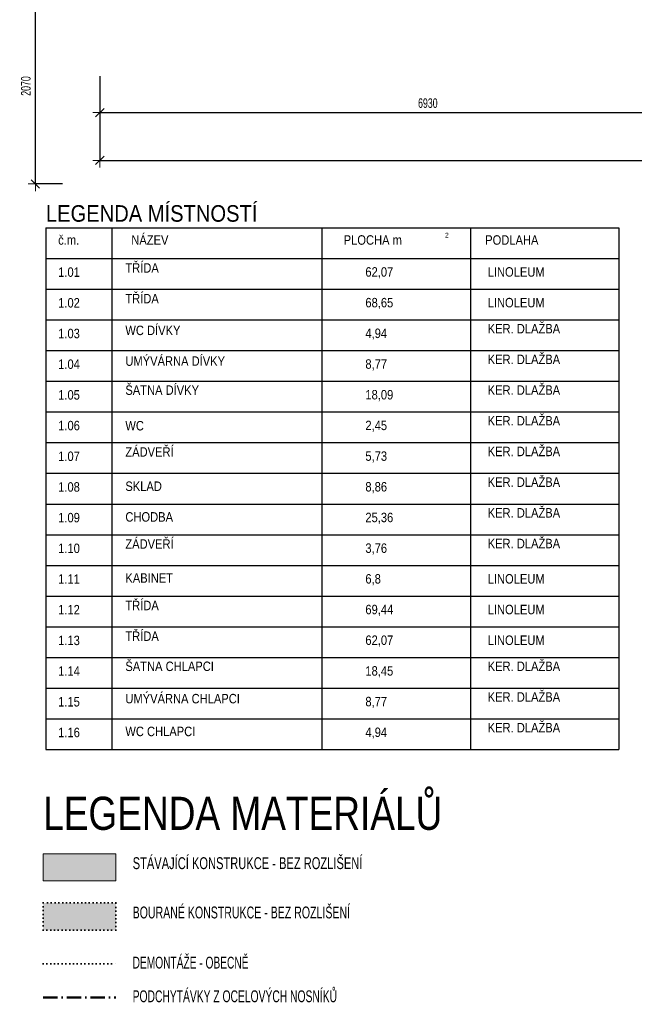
# Model space of a CAD drawing. Header units: millimetres. Extents: x -19215 to 25158, y -68454 to -42345.
# Tile 1 of 23: x -18785 to -12293, y -68328 to -57933. Entities that reach past the tile are written whole.
import ezdxf

# ---------------------------------------------------------------- set-up
doc = ezdxf.new("R2010")
doc.units = ezdxf.units.MM
doc.header["$PDMODE"] = 65
doc.linetypes.add('Cerchovana_1', pattern=[250, 150, -50, 0, -50])
doc.linetypes.add('Teckovana 0.5x_2', pattern=[40, 0, -40])
for name, color, linetype, lineweight in [('XR$1$1.NP - STÁVAJÍCÍ_1', 7, 'Continuous', 25), ('XR$2$1.NP - KOTY_1', 7, 'Continuous', 25), ('XR$3$BOURÁNÍ_1', 7, 'Continuous', 25)]:
    doc.layers.add(name, color=color, linetype=linetype, lineweight=lineweight)
doc.styles.add('ARIAL', font='ARIAL.TTF')
doc.styles.add('ARIALNARROW', font='ARIALN.TTF')
doc.dimstyles.new('DIMSTYLE_3', dxfattribs={"dimtxt": 100, "dimasz": 150, "dimexe": 0, "dimexo": 0, "dimgap": 50, "dimtad": 2, "dimdec": 0, "dimrnd": 5, "dimdsep": 46, "dimtxsty": 'ARIALNARROW', "dimblk1": 'ALL_ML_STRICH', "dimblk2": 'ALL_ML_STRICH', "dimsah": 1, "dimcen": 0, "dimclrd": 96, "dimclre": 96, "dimclrt": 96, "dimadec": 0, "dimazin": 0, "dimtfac": 1, "dimtdec": 0, "dimtix": 1, "dimtmove": 2, "dimatfit": 3, "dimfxl": 0, "dimtzin": 0, "dimlwd": 0, "dimlwe": 13, "dimarcsym": 0})

# ---------------------------------------------------------------- blocks, each defined once
blk = doc.blocks.new('ALL_ML_STRICH')
at = {"color": 0, "linetype": 'ByBlock', "lineweight": -2}
for p, q in [((-1, 0), (0.5, 0)), ((-0.3, -0.3), (0.3, 0.3)), ((0, -0.5), (0, 0.5))]:
    blk.add_line(p, q, dxfattribs=at)
blk = doc.blocks.new('*D17')
at = {"layer": 'DEFPOINTS', "color": 96, "linetype": 'Continuous', "lineweight": 13}
for p in [(-17938, -58430), (-11008, -58430), (-17938, -58914)]:
    blk.add_point(p, dxfattribs=at)
at = {"layer": 'XR$1$1.NP - STÁVAJÍCÍ_1', "color": 96, "linetype": 'Continuous', "lineweight": -2}
for p, q in [((-17938, -58530), (-17938, -58914)), ((-11008, -58530), (-11008, -58914)), ((-17938, -58914), (-11008, -58914))]:
    blk.add_line(p, q, dxfattribs=at)
at = {"layer": 'XR$1$1.NP - STÁVAJÍCÍ_1', "color": 96, "linetype": 'Continuous', "lineweight": 13, "xscale": 150, "yscale": 150, "zscale": 150, "rotation": 180}
blk.add_blockref('ALL_ML_STRICH', (-17938, -58914), dxfattribs=at)
at = {"layer": 'XR$1$1.NP - STÁVAJÍCÍ_1', "color": 96, "linetype": 'Continuous', "lineweight": 13, "xscale": 150, "yscale": 150, "zscale": 150}
blk.add_blockref('ALL_ML_STRICH', (-11008, -58914), dxfattribs=at)
at = {"layer": 'XR$1$1.NP - STÁVAJÍCÍ_1', "color": 96, "linetype": 'Continuous', "lineweight": 13, "insert": (-14474, -58814), "char_height": 100, "width": 324.57, "attachment_point": 5, "style": 'ARIALNARROW'}
blk.add_mtext('\\W0.81;\\A1;{6930}', dxfattribs=at)
blk = doc.blocks.new('*D18')
at = {"layer": 'DEFPOINTS', "color": 96, "linetype": 'Continuous', "lineweight": 13}
for p in [(-17938, -58430), (-17938, -59418), (-1228, -64073)]:
    blk.add_point(p, dxfattribs=at)
at = {"layer": 'XR$1$1.NP - STÁVAJÍCÍ_1', "color": 96, "linetype": 'Continuous', "lineweight": -2}
for p, q in [((-1228, -58710), (-1228, -59418)), ((-17938, -58914), (-17938, -59418)), ((-17938, -59418), (-1228, -59418))]:
    blk.add_line(p, q, dxfattribs=at)
at = {"layer": 'XR$1$1.NP - STÁVAJÍCÍ_1', "color": 96, "linetype": 'Continuous', "lineweight": 13, "xscale": 150, "yscale": 150, "zscale": 150, "rotation": 180}
blk.add_blockref('ALL_ML_STRICH', (-17938, -59418), dxfattribs=at)
at = {"layer": 'XR$1$1.NP - STÁVAJÍCÍ_1', "color": 96, "linetype": 'Continuous', "lineweight": 13, "xscale": 150, "yscale": 150, "zscale": 150}
blk.add_blockref('ALL_ML_STRICH', (-1228, -59418), dxfattribs=at)
at = {"layer": 'XR$1$1.NP - STÁVAJÍCÍ_1', "color": 96, "linetype": 'Continuous', "lineweight": 13, "insert": (-9588, -59318), "char_height": 100, "width": 405.71, "attachment_point": 5, "style": 'ARIALNARROW'}
blk.add_mtext('\\W0.81;\\A1;{16710}', dxfattribs=at)
blk = doc.blocks.new('*D227')
at = {"layer": 'DEFPOINTS', "color": 96, "linetype": 'Continuous', "lineweight": 13}
for p in [(-18232, -57597), (-18619, -59667), (-18232, -59667)]:
    blk.add_point(p, dxfattribs=at)
at = {"layer": 'XR$2$1.NP - KOTY_1', "color": 96, "linetype": 'Continuous', "lineweight": -2}
for p, q in [((-18332, -57597), (-18619, -57597)), ((-18619, -59667), (-18619, -57597)), ((-18332, -59667), (-18619, -59667))]:
    blk.add_line(p, q, dxfattribs=at)
at = {"layer": 'XR$2$1.NP - KOTY_1', "color": 96, "linetype": 'Continuous', "lineweight": 13, "xscale": 150, "yscale": 150, "zscale": 150}
for p, rotation in [((-18619, -57597), 90), ((-18619, -59667), 270)]:
    blk.add_blockref('ALL_ML_STRICH', p, dxfattribs=dict(at, rotation=rotation))
at = {"layer": 'XR$2$1.NP - KOTY_1', "color": 96, "linetype": 'Continuous', "lineweight": 13, "insert": (-18719, -58633), "char_height": 100, "width": 324.57, "attachment_point": 5, "rotation": 90, "style": 'ARIALNARROW'}
blk.add_mtext('\\W0.81;\\A1;{2070}', dxfattribs=at)

msp = doc.modelspace()

# ---------------------------------------------------------------- hatches: boundary and pattern name
at = {"layer": 'XR$3$BOURÁNÍ_1', "linetype": 'Continuous', "lineweight": 13}
msp.add_hatch(color=254, dxfattribs=at).paths.add_polyline_path([(-18536.8, -67025.7), (-17768.8, -67025.7), (-17768.8, -66737.7), (-18536.8, -66737.7)])
at = {"layer": 'XR$3$BOURÁNÍ_1', "linetype": 'Continuous', "lineweight": 35}
msp.add_hatch(color=2, dxfattribs=at).paths.add_polyline_path([(-18536.8, -67546.1), (-17768.8, -67546.1), (-17768.8, -67258.1), (-18536.8, -67258.1)])

# ---------------------------------------------------------------- linework, layer by layer
at = {"layer": 'XR$1$1.NP - STÁVAJÍCÍ_1', "color": 7, "linetype": 'Continuous', "lineweight": 25}
for p, q in [((-18507.2, -60130.1), (-18507.2, -65638.1)), ((-18507.2, -60130.1), (-12455.5, -60130.1)), ((-17811.5, -60130.1), (-17811.5, -65638.1)), ((-15593, -60130.1), (-15593, -65638.1)), ((-14024.2, -60130.1), (-14024.2, -65638.1)), ((-12455.5, -60130.1), (-12455.5, -65638.1)), ((-18507.2, -60454.1), (-12455.5, -60454.1)), ((-18507.2, -60778.1), (-12455.5, -60778.1)), ((-18507.2, -61102.1), (-12455.5, -61102.1)), ((-18507.2, -61426.1), (-12455.5, -61426.1)), ((-18507.2, -61750.1), (-12455.5, -61750.1)), ((-18507.2, -62074.1), (-12455.5, -62074.1)), ((-18507.2, -62398.1), (-12455.5, -62398.1)), ((-18507.2, -62722.1), (-12455.5, -62722.1)), ((-18507.2, -63046.1), (-12455.5, -63046.1)), ((-18507.2, -63370.1), (-12455.5, -63370.1)), ((-18507.2, -63694.1), (-12455.5, -63694.1)), ((-18507.2, -64018.1), (-12455.5, -64018.1)), ((-18507.2, -64342.1), (-12455.5, -64342.1)), ((-18507.2, -64666.1), (-12455.5, -64666.1)), ((-18507.2, -64990.1), (-12455.5, -64990.1)), ((-18507.2, -65314.1), (-12455.5, -65314.1)), ((-18507.2, -65638.1), (-12455.5, -65638.1))]:
    msp.add_line(p, q, dxfattribs=at)
at = {"layer": 'XR$3$BOURÁNÍ_1', "color": 7, "linetype": 'Continuous', "lineweight": 13}
for p, q in [((-17768.8, -66737.7), (-18536.8, -66737.7)), ((-18536.8, -66737.7), (-18536.8, -67025.7)), ((-17768.8, -67025.7), (-17768.8, -66737.7)), ((-18536.8, -67025.7), (-17768.8, -67025.7))]:
    msp.add_line(p, q, dxfattribs=at)
at = {"layer": 'XR$3$BOURÁNÍ_1', "color": 7, "linetype": 'Teckovana 0.5x_2', "lineweight": 35}
for p, q in [((-17768.8, -67258.1), (-18536.8, -67258.1)), ((-18536.8, -67258.1), (-18536.8, -67546.1)), ((-17768.8, -67546.1), (-17768.8, -67258.1)), ((-18536.8, -67546.1), (-17768.8, -67546.1)), ((-18536.8, -67899.7), (-17768.8, -67899.7))]:
    msp.add_line(p, q, dxfattribs=at)
at = {"layer": 'XR$3$BOURÁNÍ_1', "color": 1, "linetype": 'Cerchovana_1', "lineweight": 50}
msp.add_line((-18536.8, -68255.3), (-17768.8, -68255.3), dxfattribs=at)

# ---------------------------------------------------------------- texts
at = {"layer": 'XR$1$1.NP - STÁVAJÍCÍ_1', "color": 7, "linetype": 'Continuous', "lineweight": 35, "insert": (-18507.2, -59890.9), "char_height": 175, "width": 2301.943, "attachment_point": 1, "style": 'ARIAL'}
msp.add_mtext('\\W0.87;LEGENDA MÍSTNOSTÍ', dxfattribs=at)
at = {"layer": 'XR$1$1.NP - STÁVAJÍCÍ_1', "color": 7, "linetype": 'Continuous', "lineweight": 18, "char_height": 100, "attachment_point": 1}
for s, insert, width in [('\\W0.88;NÁZEV', (-17605.9, -60208.6), 448.403), ('\\W0.88;č.m.', (-18378.1, -60208.6), 332.893), ('\\W0.88;PLOCHA\\~m', (-15362.4, -60208.6), 693.862), ('\\W0.88;PODLAHA', (-13868.2, -60208.6), 607.229), ('\\W0.88;TŘÍDA', (-17668.5, -60503.4), 433.964), ('\\W0.88;1.01', (-18378.1, -60547.8), 318.454), ('\\W0.88;62,07', (-15133.5, -60546), 419.526), ('\\W0.88;LINOLEUM', (-13841.8, -60546), 664.985), ('\\W0.88;TŘÍDA', (-17668.5, -60827.4), 433.964), ('\\W0.88;1.02', (-18378.1, -60871.8), 332.893), ('\\W0.88;68,65', (-15133.5, -60870), 419.526), ('\\W0.88;LINOLEUM', (-13841.8, -60870), 664.985), ('\\W0.88;1.03', (-18378.1, -61195.8), 332.893), ('\\W0.88;WC\\~DÍVKY', (-17668.5, -61162.9), 693.862), ('\\W0.88;4,94', (-15133.5, -61194), 332.893), ('\\W0.88;KER.\\~DLAŽBA', (-13841.8, -61145.1), 939.321), ('\\W0.88;1.04', (-18378.1, -61519.8), 332.893), ('\\W0.88;UMÝVÁRNA\\~DÍVKY', (-17668.5, -61486.9), 1213.658), ('\\W0.88;8,77', (-15133.5, -61518), 332.893), ('\\W0.88;KER.\\~DLAŽBA', (-13841.8, -61469.1), 939.321), ('\\W0.88;1.05', (-18378.1, -61843.8), 332.893), ('\\W0.88;ŠATNA\\~DÍVKY', (-17668.5, -61793.5), 953.76), ('\\W0.88;18,09', (-15133.5, -61842), 405.087), ('\\W0.88;KER.\\~DLAŽBA', (-13841.8, -61793.1), 939.321), ('\\W0.88;KER.\\~DLAŽBA', (-13841.8, -62117.1), 939.321), ('\\W0.88;1.06', (-18378.1, -62167.8), 332.893), ('\\W0.88;WC\\~', (-17668.5, -62169.5), 275.138), ('\\W0.88;2,45', (-15133.5, -62166), 332.893), ('\\W0.88;ZÁDVEŘÍ\\~', (-17668.5, -62446.2), 693.862), ('\\W0.88;KER.\\~DLAŽBA', (-13841.8, -62441.1), 939.321), ('\\W0.88;1.07', (-18378.1, -62491.8), 332.893), ('\\W0.88;5,73', (-15133.5, -62490), 332.893), ('\\W0.88;KER.\\~DLAŽBA', (-13841.8, -62765.1), 939.321), ('\\W0.88;1.08', (-18378.1, -62815.8), 332.893), ('\\W0.88;SKLAD\\~', (-17668.5, -62808.1), 520.597), ('\\W0.88;8,86', (-15133.5, -62814), 332.893), ('\\W0.88;KER.\\~DLAŽBA', (-13841.8, -63089.1), 939.321), ('\\W0.88;1.09', (-18378.1, -63139.8), 332.893), ('\\W0.88;CHODBA\\~', (-17668.5, -63132.1), 621.668), ('\\W0.88;25,36', (-15133.5, -63138), 419.526), ('\\W0.88;ZÁDVEŘÍ\\~', (-17668.5, -63418.2), 693.862), ('\\W0.88;KER.\\~DLAŽBA', (-13841.8, -63413.1), 939.321), ('\\W0.88;1.10', (-18378.1, -63463.8), 318.454), ('\\W0.88;3,76', (-15133.5, -63462), 332.893), ('\\W0.88;1.11', (-18378.1, -63787.8), 304.015), ('\\W0.88;KABINET\\~', (-17668.5, -63777), 693.862), ('\\W0.88;6,8', (-15133.5, -63786), 246.26), ('\\W0.88;LINOLEUM', (-13841.8, -63786), 664.985), ('\\W0.88;1.12', (-18378.1, -64111.8), 318.454), ('\\W0.88;TŘÍDA', (-17668.5, -64067.4), 433.964), ('\\W0.88;69,44', (-15133.5, -64110), 419.526), ('\\W0.88;LINOLEUM', (-13841.8, -64110), 664.985), ('\\W0.88;1.13', (-18378.1, -64435.8), 318.454), ('\\W0.88;TŘÍDA', (-17668.5, -64391.4), 433.964), ('\\W0.88;62,07', (-15133.5, -64434), 419.526), ('\\W0.88;LINOLEUM', (-13841.8, -64434), 664.985), ('\\W0.88;1.14', (-18378.1, -64759.8), 318.454), ('\\W0.88;ŠATNA\\~CHLAPCI', (-17668.5, -64709.5), 1112.586), ('\\W0.88;18,45', (-15133.5, -64758), 405.087), ('\\W0.88;KER.\\~DLAŽBA', (-13841.8, -64709.1), 939.321), ('\\W0.88;UMÝVÁRNA\\~CHLAPCI', (-17668.5, -65050.9), 1372.484), ('\\W0.88;KER.\\~DLAŽBA', (-13841.8, -65033.1), 939.321), ('\\W0.88;1.15', (-18378.1, -65083.8), 318.454), ('\\W0.88;8,77', (-15133.5, -65082), 332.893), ('\\W0.88;KER.\\~DLAŽBA', (-13841.8, -65357.1), 939.321), ('\\W0.88;1.16', (-18378.1, -65407.8), 318.454), ('\\W0.88;WC\\~CHLAPCI', (-17668.5, -65397), 852.688), ('\\W0.88;4,94', (-15133.5, -65406), 332.893)]:
    msp.add_mtext(s, dxfattribs=dict(at, insert=insert, width=width))
at = {"layer": 'XR$1$1.NP - STÁVAJÍCÍ_1', "color": 7, "linetype": 'Continuous', "lineweight": 13, "insert": (-14292.1, -60182.3), "char_height": 50, "width": 50.936, "attachment_point": 1}
msp.add_mtext('\\W0.88;2', dxfattribs=at)
at = {"layer": 'XR$3$BOURÁNÍ_1', "color": 7, "linetype": 'Continuous', "lineweight": 70, "insert": (-18536.8, -66491.3), "char_height": 350, "width": 4368.344, "attachment_point": 7, "style": 'ARIAL'}
msp.add_mtext('\\W0.80;LEGENDA MATERIÁLŮ', dxfattribs=at)
at = {"layer": 'XR$3$BOURÁNÍ_1', "color": 7, "linetype": 'Continuous', "lineweight": 25, "char_height": 125, "attachment_point": 7, "style": 'ARIALNARROW'}
for s, insert, width in [('\\W0.82;STÁVAJÍCÍ KONSTRUKCE - BEZ ROZLIŠENÍ', (-17591.4, -66902.2), 2464.746), ('\\W0.78;BOURANÉ KONSTRUKCE - BEZ ROZLIŠENÍ', (-17591.4, -67422.6), 2344.706), ('\\W0.75;DEMONTÁŽE - OBECNĚ', (-17591.4, -67951.9), 1273.994), ('\\W0.76;PODCHYTÁVKY Z OCELOVÝCH NOSNÍKŮ', (-17591.4, -68307.5), 2193.765)]:
    msp.add_mtext(s, dxfattribs=dict(at, insert=insert, width=width))

# ---------------------------------------------------------------- dimensions: what is measured, and where the dimension line sits
at = {"layer": 'XR$1$1.NP - STÁVAJÍCÍ_1', "color": 96, "linetype": 'Continuous', "lineweight": 13}
for base, p1, p2, picture, middle in [((-11007.8, -58914.4), (-17937.8, -58529.8), (-11007.8, -58529.8), '*D17', (-14473.9, -58814.4)), ((-1227.8, -59417.7), (-17937.8, -58914.4), (-1227.8, -58710.4), '*D18', (-9587.5, -59317.7))]:
    dim = msp.add_linear_dim(base=base, p1=p1, p2=p2, dimstyle='DIMSTYLE_3', override={"dimpost": '<>', "dimclrd": 96, "dimclre": 96, "dimclrt": 96, "dimlwd": 0, "dimlwe": 13}, dxfattribs=at)
    dim.commit()
    dim.dimension.update_dxf_attribs({"geometry": picture, "text_midpoint": middle, "dimtype": 160})
at = {"layer": 'XR$2$1.NP - KOTY_1', "color": 96, "linetype": 'Continuous', "lineweight": 13}
dim = msp.add_linear_dim(base=(-18618.9, -57596.7), p1=(-18331.8, -59666.7), p2=(-18331.8, -57596.7), angle=90, dimstyle='DIMSTYLE_3', override={"dimpost": '<>', "dimclrd": 96, "dimclre": 96, "dimclrt": 96, "dimlwd": 0, "dimlwe": 13}, dxfattribs=at)
dim.commit()
dim.dimension.update_dxf_attribs({"geometry": '*D227', "text_midpoint": (-18718.9, -58632.7), "dimtype": 160})

doc.saveas('drawing.dxf')
